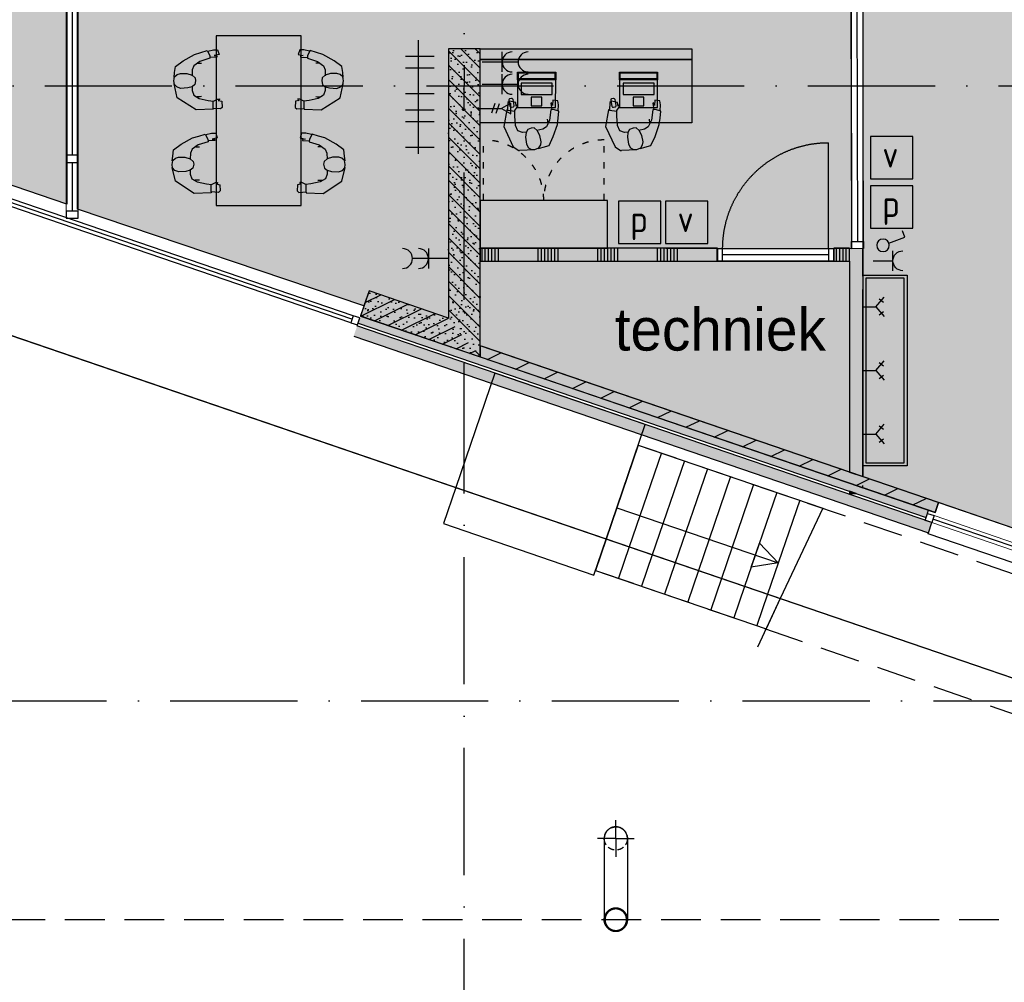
# Model space of a CAD drawing. Header units: millimetres. Extents: x 20872 to 297961, y -293704 to 213007.
# Tile 106 of 256: x 149364 to 158654, y -137458 to -128376. Entities that reach past the tile are written whole.
import ezdxf
from ezdxf.xclip import XClip

# ---------------------------------------------------------------- set-up
doc = ezdxf.new("R2010")
doc.units = ezdxf.units.MM
doc.header["$LTSCALE"] = 100
doc.header["$XCLIPFRAME"] = 2
for name, pattern in [('ACAD_ISO03W100', [30, 12, -18]), ('ACAD_ISO10W100', [18, 12, -3, 0, -3]), ('HIDDEN2', [0.1875, 0.125, -0.0625])]:
    doc.linetypes.add(name, pattern=pattern)
doc.layers.get('Defpoints').update_dxf_attribs({"color": 181})
for name, color, linetype in [('A--L$7--_stramien', 1, 'Continuous'), ('A--L20--_bovenbouw', 3, 'Continuous'), ('A--L28--_hoofddraagkonstrukties', 8, 'Continuous'), ('A--L30--_afbouw', 7, 'Continuous'), ('A--L61--_centrale elektrische insta', 7, 'Continuous'), ('A--L82--leerlingensets-02', 9, 'Continuous'), ('A--T$1A-afwerking', 8, 'Continuous'), ('A--T$7--_stramien', 7, 'Continuous'), ('BURO_lijnen_0.18', 1, 'Continuous'), ('HATCH', 8, 'Continuous'), ('plattegrondkleuren', 7, 'Continuous'), ('teksten', 7, 'Continuous'), ('WIDE', 8, 'Continuous'), ('XREFS', 9, 'Continuous')]:
    doc.layers.add(name, color=color, linetype=linetype)
doc.styles.add('JINX maatvoering', font='isocp.shx')
doc.styles.add('JINX standaard', font='isocp.shx')
doc.styles.add('MAAR_stempel', font='LTe50146.ttf')
doc.dimstyles.new('JINX maatvoering 1-100', dxfattribs={"dimscale": 100, "dimtxt": 2.5, "dimasz": 1, "dimexe": 125, "dimexo": 0, "dimtad": 1, "dimdec": 0, "dimzin": 12, "dimdsep": 46, "dimtxsty": 'JINX maatvoering', "dimblk": 'BURO_maatvoeringssymbool_01', "dimcen": 2, "dimse1": 1, "dimse2": 1, "dimclrd": 1, "dimclrt": 7, "dimadec": 0, "dimazin": 0, "dimtfac": 1, "dimtdec": 0, "dimtix": 1, "dimtofl": 0, "dimtmove": 0, "dimatfit": 3, "dimldrblk": 'DOT', "dimfxl": 1, "dimtolj": 1, "dimtzin": 0, "dimarcsym": 0})
pattern_1 = [(206.1143, (158035.78, 17068.71), (88.033, -179.5835), [])]

# ---------------------------------------------------------------- blocks, each defined once
blk = doc.blocks.new('BURO_onderaanzicht')
at = {"color": 7}
blk.add_line((-432, 0), (432, 0), dxfattribs=at)
blk = doc.blocks.new('AB2_D_DV_MV_maatvoeringssymbool_01')
at = {"color": 1}
for p, q in [((0, -2), (0, 2)), ((-2, 0), (2, 0))]:
    blk.add_line(p, q, dxfattribs=at)
blk.add_circle((0, 0), 0.4, dxfattribs=at)
blk = doc.blocks.new('*D273')
at = {"layer": 'A--T$7--_stramien', "color": 1, "lineweight": -2, "transparency": 16777216}
blk.add_line((153659.3, -2741.8), (164859.3, -2741.9), dxfattribs=at)
at = {"layer": 'Defpoints', "color": 0, "transparency": 16777216}
for p in [(153559.5, 21000), (164959.3, -0.9), (164959.3, -2741.9)]:
    blk.add_point(p, dxfattribs=at)
at = {"layer": 'A--T$7--_stramien', "color": 1, "lineweight": -2, "transparency": 16777216, "xscale": 100, "yscale": 100, "zscale": 100}
for p, rotation in [((153559.3, -2741.8), 179.999530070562), ((164959.3, -2741.9), 359.9995300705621)]:
    blk.add_blockref('AB2_D_DV_MV_maatvoeringssymbool_01', p, dxfattribs=dict(at, rotation=rotation))
at = {"layer": 'A--T$7--_stramien', "color": 7, "transparency": 16777216, "insert": (159259.3, -2554.4), "char_height": 250, "attachment_point": 5, "rotation": 359.99953, "style": 'JINX maatvoering'}
blk.add_mtext('\\A1;11400', dxfattribs=at)
blk = doc.blocks.new('_Dot')
at = {"color": 0, "linetype": 'ByBlock', "lineweight": -2}
blk.add_line((-0.5, 0), (-1, 0), dxfattribs=at)
at = {"color": 0, "linetype": 'ByBlock', "const_width": 0.5}
blk.add_lwpolyline([(-0.25, 0, 1), (0.25, 0, 1)], format="xyb", close=True, dxfattribs=at)
blk = doc.blocks.new('BURO_maatvoeringssymbool_01')
at = {"color": 1}
for p, q in [((0, -2), (0, 2)), ((-2, 0), (2, 0))]:
    blk.add_line(p, q, dxfattribs=at)
blk.add_circle((0, 0), 0.4, dxfattribs=at)
blk = doc.blocks.new('*U492')
at = {"color": 9}
blk.add_line((0, -85.9), (0, 85.9), dxfattribs=at)
blk = doc.blocks.new('*U491')
at = {"color": 9, "linetype": 'HIDDEN2', "ltscale": 5}
blk.add_blockref('*U492', (118425.9, 6586.7), dxfattribs=at)
for p, rotation in [((118340, 6500.8), 90), ((118425.9, 6414.8), 180)]:
    blk.add_blockref('*U492', p, dxfattribs=dict(at, rotation=rotation))
at = {"color": 0, "linetype": 'ByBlock', "lineweight": -2, "rotation": 269.9999999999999}
blk.add_blockref('*U492', (118511.9, 6500.8), dxfattribs=at)
blk = doc.blocks.new('*U411')
at = {"layer": 'HATCH'}
h = blk.add_hatch(dxfattribs=at)
h.set_pattern_fill('ANSI32', color=256, scale=0.5, style=0)
h.set_pattern_definition([(45, (0, -136.5), (-3.3676, 3.3676), []), (45, (2.245, -136.5), (-3.3676, 3.3676), [])])
edge = h.paths.add_edge_path(flags=0)
edge.add_arc((0, -136.5), 136.5, 0, 360)
edge = h.paths.add_edge_path(flags=0)
edge.add_arc((0, -136.5), 126.5, 0, 360)
at = {"color": 0, "linetype": 'ByBlock'}
for radius in [136.5, 126.5]:
    blk.add_circle((0, -136.5), radius, dxfattribs=at)
blk = doc.blocks.new('*U421')
at = {"layer": 'WIDE'}
blk.add_blockref('*U411', (0, 136.5), dxfattribs=at)
blk = doc.blocks.new('MBpro')
at = {"layer": 'plattegrondkleuren', "true_color": 0xb8b8b8}
h = blk.add_hatch(color=9, dxfattribs=at)
h.dxf.hatch_style = 1
h.paths.add_polyline_path([(172.2, 289), (161.8, 345.1), (-176.6, 282.8), (-166.3, 226.7)], flags=16)
h.paths.add_polyline_path([(152.1, 244.7), (171.2, 141), (-114.6, 88.4), (-133.7, 192.1)], flags=16)
h.paths.add_polyline_path([(181.4, 282.7), (228.5, 27), (-125.6, -38.2), (-172.7, 217.5)])
h.paths.add_polyline_path([(181.4, 282.7), (168.2, 354.3), (-185.9, 289.1), (-172.7, 217.5)])
edge = h.paths.add_edge_path()
edge.add_line((269, 119.5), (284.2, 119.5))
edge.add_arc((284.2, 106.7), 12.8, 0, 90, ccw=False)
edge.add_line((297.1, 106.7), (297.1, 51))
edge.add_arc((284.2, 51), 12.8, -90, 0, ccw=False)
edge.add_line((284.2, 38.2), (269, 38.2))
edge.add_arc((269, 51), 12.8, 180, 270, ccw=False)
edge.add_line((256.2, 51), (256.2, 106.7))
edge.add_arc((269, 106.7), 12.8, 90, 180, ccw=False)
at = {"layer": 'plattegrondkleuren', "true_color": 0x8f8f8f}
h = blk.add_hatch(color=252, dxfattribs=at)
h.dxf.hatch_style = 1
h.paths.add_polyline_path([(152.1, 244.7), (171.2, 141), (-114.6, 88.4), (-133.7, 192.1)])
h.paths.add_polyline_path([(172.2, 289), (161.8, 345.1), (-176.6, 282.8), (-166.3, 226.7)])
at = {"layer": 'A--L82--leerlingensets-02'}
for points in [[(181.4, 282.7), (168.2, 354.3), (-185.9, 289.1), (-172.7, 217.5)], [(172.2, 289), (161.8, 345.1), (-176.6, 282.8), (-166.3, 226.7)], [(181.4, 282.7), (228.5, 27), (-125.6, -38.2), (-172.7, 217.5)], [(152.1, 244.7), (171.2, 141), (-114.6, 88.4), (-133.7, 192.1)], [(82.9, 97.3), (97.5, 18), (0, 0), (-14.6, 79.3)]]:
    blk.add_lwpolyline(points, close=True, dxfattribs=at)
blk.add_lwpolyline([(269, 119.5), (284.2, 119.5, -0.414214), (297.1, 106.7), (297.1, 51, -0.414214), (284.2, 38.2), (269, 38.2, -0.414214), (256.2, 51), (256.2, 106.7, -0.414214)], format="xyb", close=True, dxfattribs=at)
blk = doc.blocks.new('sit')
at = {"linetype": 'Continuous'}
for p, q in [((-146.514, -13.7755), (-81.397, 6.2615)), ((-81.397, 6.2615), (-13.775, 26.2965)), ((-13.775, 26.2965), (13.775, -26.2965)), ((-6.26, 21.2885), (53.846, 36.3155)), ((53.846, 36.3155), (96.424, 36.3155)), ((96.424, 36.3155), (111.451, -13.7755)), ((-346.877, -139.0015), (-264.225, -78.8925)), ((-264.225, -78.8925), (-146.514, -13.7755)), ((-88.912, -86.4065), (-151.522, -131.4875)), ((16.279, -53.8475), (-88.912, -86.4065)), ((13.775, -26.2965), (16.279, -53.8475)), ((86.408, -41.3245), (16.279, -43.8295)), ((111.451, -13.7755), (58.857, -26.2965)), ((58.857, -26.2965), (86.408, -28.8015)), ((86.408, -28.8015), (86.408, -41.3245)), ((-359.397, -254.2095), (-354.389, -204.1185)), ((-354.389, -204.1185), (-346.877, -139.0015)), ((-169.053, -174.0635), (-171.561, -236.6765)), ((-151.522, -131.4875), (-169.053, -174.0635)), ((-111.451, -106.4425), (-74.2714, -106.4425)), ((-361.904, -291.7765), (-354.389, -249.2005)), ((-356.893, -326.8395), (-361.904, -291.7765)), ((-354.389, -249.2005), (-326.842, -224.1545)), ((-326.842, -224.1545), (-294.279, -214.1365)), ((-294.279, -214.1365), (-226.658, -214.1365)), ((-226.658, -214.1365), (-171.561, -231.6685)), ((-171.561, -231.6685), (-139.002, -259.2175)), ((-133.99, -289.2725), (-144.01, -329.3445)), ((-139.002, -259.2175), (-133.99, -289.2725)), ((-326.842, -467.0925), (-359.397, -321.8315)), ((-331.85, -354.3895), (-356.893, -326.8395)), ((-291.775, -369.4175), (-331.85, -354.3895)), ((-216.643, -364.4075), (-291.775, -369.4175)), ((-171.561, -351.8855), (-216.643, -364.4075)), ((-144.01, -329.3445), (-171.561, -351.8855)), ((-171.561, -351.8855), (-171.561, -391.9585)), ((-171.561, -391.9585), (-154.029, -442.0475)), ((-128.983, -594.8235), (-326.842, -467.0925)), ((-154.029, -442.0475), (-98.928, -474.6065)), ((-86.404, -457.0755), (-121.471, -457.0755)), ((-98.928, -474.6065), (-1.252, -494.6435)), ((-74.2714, -455.2649), (-86.404, -457.0755)), ((-1.252, -494.6435), (53.846, -502.1565)), ((48.838, -579.7965), (48.838, -502.1565)), ((53.846, -502.1565), (93.92, -482.1205)), ((93.92, -482.1205), (116.459, -479.6165)), ((116.459, -487.1295), (101.432, -494.6435)), ((101.432, -494.6435), (139.002, -504.6615)), ((116.459, -479.6165), (116.459, -487.1295)), ((139.002, -504.6615), (144.01, -569.7785)), ((48.838, -587.3095), (-128.983, -594.8235)), ((126.478, -584.8055), (48.838, -579.7965)), ((48.838, -582.3015), (48.838, -587.3095)), ((144.01, -569.7785), (126.478, -584.8055))]:
    blk.add_line(p, q, dxfattribs=at)
blk = doc.blocks.new('spreekkamer')
at = {"layer": 'plattegrondkleuren', "true_color": 0xf5f5f5}
h = blk.add_hatch(color=7, dxfattribs=at)
h.dxf.hatch_style = 1
h.paths.add_polyline_path([(0, 0), (0, 800), (1600, 800), (1600, 0)])
at = {"layer": 'A--L82--leerlingensets-02'}
blk.add_lwpolyline([(0, 0), (0, 800), (1600, 800), (1600, 0)], close=True, dxfattribs=at)
at = {"layer": 'A--L82--leerlingensets-02', "color": 1, "rotation": 90}
for p, xscale, yscale, zscale in [((949.8, 892), -0.9000000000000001, 0.9000000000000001, 0.9000000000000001), ((162.1, 873.9), -0.9000000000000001, 0.9000000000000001, 0.9000000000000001), ((162.1, -73.9), 0.9000000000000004, 0.9000000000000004, 0.9000000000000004), ((949.8, -92), 0.9000000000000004, 0.9000000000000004, 0.9000000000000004)]:
    blk.add_blockref('sit', p, dxfattribs=dict(at, xscale=xscale, yscale=yscale, zscale=zscale))
blk = doc.blocks.new('kast')
at = {"layer": 'plattegrondkleuren', "true_color": 0xf5f5f5}
h = blk.add_hatch(color=7, dxfattribs=at)
h.dxf.hatch_style = 1
h.paths.add_polyline_path([(1200, 0), (1200, 450), (0, 450), (0, 0)])
at = {"layer": 'A--L82--leerlingensets-02', "linetype": 'ACAD_ISO03W100', "ltscale": 0.05}
for p, q in [((30, 0), (30, -570)), ((1170, 0), (1170, -570))]:
    blk.add_line(p, q, dxfattribs=at)
at = {"layer": 'A--L82--leerlingensets-02'}
blk.add_lwpolyline([(1200, 0), (1200, 450), (0, 450), (0, 0)], close=True, dxfattribs=at)
at = {"layer": 'A--L82--leerlingensets-02', "linetype": 'ACAD_ISO03W100', "ltscale": 0.05}
for centre, start, end in [((30, 0), 270, 0), ((1170, 0), 180, 270)]:
    blk.add_arc(centre, 570, start, end, dxfattribs=at)
blk = doc.blocks.new('vuilnisbak')
at = {"layer": 'plattegrondkleuren', "true_color": 0xf5f5f5}
h = blk.add_hatch(color=7, dxfattribs=at)
h.dxf.hatch_style = 1
h.paths.add_polyline_path([(0, 0), (400, 0), (400, 400), (0, 400)])
at = {"layer": 'A--L82--leerlingensets-02'}
blk.add_lwpolyline([(0, 0), (400, 0), (400, 400), (0, 400)], close=True, dxfattribs=at)
at = {"layer": 'A--L82--leerlingensets-02', "style": 'JINX standaard'}
blk.add_text('v', height=250, dxfattribs=at).set_placement((112.3, 107.8))
blk = doc.blocks.new('papierbak')
at = {"layer": 'plattegrondkleuren', "true_color": 0xf5f5f5}
h = blk.add_hatch(color=7, dxfattribs=at)
h.dxf.hatch_style = 1
h.paths.add_polyline_path([(0, 0), (400, 0), (400, 400), (0, 400)])
at = {"layer": 'A--L82--leerlingensets-02'}
blk.add_lwpolyline([(0, 0), (400, 0), (400, 400), (0, 400)], close=True, dxfattribs=at)
at = {"layer": 'A--L82--leerlingensets-02', "style": 'JINX standaard'}
blk.add_text('p', height=250, dxfattribs=at).set_placement((111.3, 107.8))
blk = doc.blocks.new('dubbeldata')
at = {"layer": 'A--L61--_centrale elektrische insta', "color": 1}
for p, q in [((-168.2, 43.5), (-200.3, -47.2)), ((-126.3, 40.1), (-158.4, -50.7))]:
    blk.add_line(p, q, dxfattribs=at)
blk.add_lwpolyline([(-219.8, 0), (-306.4, 50), (-306.4, -50)], close=True, dxfattribs=at)
blk.add_lwpolyline([(0, 0), (-219.8, 0)], dxfattribs=at)
blk = doc.blocks.new('61_enkel_wandcontd_01_P02_DO')
at = {"color": 1}
for p, q in [((187.5, 93.7), (187.5, -93.8)), ((0, 0), (187.5, 0))]:
    blk.add_line(p, q, dxfattribs=at)
blk.add_arc((281.3, 0), 93.8, 90, 270, dxfattribs=at)
blk = doc.blocks.new('61_schakl_lichtp_01_P02_DO')
at = {"color": 1}
for p, q in [((23, 112.5), (86, 259.6)), ((86, 259.6), (145.7, 234.1))]:
    blk.add_line(p, q, dxfattribs=at)
blk.add_circle((0, 58.6), 58.6, dxfattribs=at)
blk = doc.blocks.new('61_dubbelcontd_01_P02_DO')
at = {"color": 1}
for p, q in [((188, -94), (188, 94)), ((0, 0), (188, 0)), ((150.4, 0), (338.4, 0))]:
    blk.add_line(p, q, dxfattribs=at)
for centre in [(282, 0), (432.4, 0)]:
    blk.add_arc(centre, 94, 90, 270, dxfattribs=at)
blk = doc.blocks.new('stramienlijnen_1')
at = {"layer": 'A--L$7--_stramien', "color": 1, "linetype": 'ACAD_ISO10W100', "lineweight": -3}
for p, q in [((153559.5, 96800), (153559.5, 21000)), ((130759.5, 21000), (164959.5, 21000)), ((153559.5, -4446.5), (153559.5, 21000)), ((138184.5, 15200), (169405.3, 15200))]:
    blk.add_line(p, q, dxfattribs=at)
at = {"layer": 'A--T$7--_stramien', "color": 7}
dim = blk.add_linear_dim(base=(164959.3, -2741.9), p1=(153559.5, 21000), p2=(164959.3, -0.9), angle=179.99953, dimstyle='JINX maatvoering 1-100', override={"dimtmove": 1}, dxfattribs=at)
dim.commit()
dim.dimension.update_dxf_attribs({"geometry": '*D273', "text_midpoint": (159259.3, -2554.4)})
blk = doc.blocks.new('begane grond bestaand leeg')
at = {"layer": 'A--L20--_bovenbouw', "linetype": 'Continuous', "lineweight": -3}
for points in [[(153409.5, 18809.9), (153709.5, 18443.1), (153709.5, 19345), (153709.5, 19470), (153709.5, 21350.1), (153409.5, 21350.1)], [(155947.6, 19345), (155947.6, 19470), (153709.5, 19470), (153709.5, 19345)], [(157194.4, 19345), (157225.6, 19407.5), (157194.4, 19470), (157047.6, 19470), (157047.6, 19345)], [(152581, 18829.1), (153709.5, 18443.1), (153409.5, 18809.9), (152661.9, 19065.6)], [(157256.9, 17229.5), (158003.4, 16974.1), (158035.8, 17068.7), (157319.4, 17313.8), (157194.4, 17356.6), (153741.9, 18537.6), (153709.5, 18548.7), (153709.5, 18443), (157194.4, 17250.9)], [(157319.4, 17208.1), (157319.4, 17229.5), (157256.9, 17229.5), (157194.4, 17250.9), (157194.4, 17250.9)], [(157258.5, 17154.9), (157194.4, 17176.9), (157194.4, 17154.9)]]:
    blk.add_hatch(color=60, dxfattribs=at).paths.add_polyline_path(points, flags=0)
h = blk.add_hatch(dxfattribs=at)
h.set_pattern_fill('PREFB', color=1, scale=5, angle=-90, style=0)
h.set_pattern_definition([(315, (153409.48, 21350.06), (67.8823, 67.8823), []), (287, (153409.484, 21350.055), (79.8276, -25.7875), [0, -81.6, -46.2, 0, -67.2]), (318, (153409.484, 21350.055), (81.1718, 18.4156), [0, -80.8, 0, -82.4, 0, -66.4]), (341, (153409.484, 21350.055), (67.263, 47.9116), [0, -80, 0, -480, -65.8])])
h.paths.add_polyline_path([(153709.5, 21350.1), (153409.5, 21350.1), (153409.5, 18809.9), (153709.5, 18443.1)], flags=0)
h = blk.add_hatch(dxfattribs=at)
h.set_pattern_fill('SWAND', color=1, scale=5, angle=180, style=0)
h.set_pattern_definition([(270, (157256.85, 19470), (562.5, -3e-12), []), (270, (157225.6, 19470), (562.5, -3e-12), []), (270, (157194.35, 19470), (562.5, -3e-12), []), (270, (157163.1, 19470), (562.5, -3e-12), []), (270, (157131.85, 19470), (562.5, -3e-12), []), (270, (157100.6, 19470), (562.5, -3e-12), []), (270, (157069.35, 19470), (562.5, -3e-12), [])])
h.paths.add_polyline_path([(157194.4, 19345), (157225.6, 19407.5), (157194.4, 19470), (157047.6, 19470), (157047.6, 19345)], flags=0)
h.paths.add_polyline_path([(155947.6, 19345), (155947.6, 19470), (153709.5, 19470), (153709.5, 19345)], flags=0)
for points in [[(157319.4, 19464), (157194.4, 19467), (157194.4, 19470), (157225.6, 19407.5), (157194.4, 19345), (157194.4, 17356.6), (157319.4, 17313.8), (157319.4, 19080.1), (157319, 19142.6), (157319.4, 19205.1)], [(152581, 18829.1), (152558.3, 18762.9), (157194.4, 17176.9), (157258.5, 17154.9), (157917.4, 16929.5), (157940, 16995.8), (157319.4, 17208.1), (157194.4, 17250.9)], [(152516.3, 18639.9), (157938.7, 16784.8), (157971, 16879.5), (152548.6, 18734.5)]]:
    blk.add_hatch(color=60, dxfattribs=at).paths.add_polyline_path(points)
h = blk.add_hatch(dxfattribs=at)
h.set_pattern_fill('PREFB', color=1, scale=5, angle=-18.88523, style=0)
h.set_pattern_definition([(26.115, (152581, 18829.1), (-42.256, 86.2), []), (358.115, (152580.996, 18829.1), (50.2374, 67.1837), [0, -81.6, -46.2, 0, -67.2]), (29.115, (152580.996, 18829.1), (8.849, 82.763), [0, -80.8, 0, -82.4, 0, -66.4]), (52.115, (152580.996, 18829.1), (-23.561, 79.15), [0, -80, 0, -480, -65.8])])
h.paths.add_polyline_path([(152581, 18829.1), (153709.5, 18443.1), (153409.5, 18809.9), (152661.9, 19065.6)], flags=0)
h = blk.add_hatch(dxfattribs=at)
h.set_pattern_fill('_U', color=1, scale=200, angle=206.11433, style=0, pattern_type=0)
h.set_pattern_definition(pattern_1)
h.paths.add_polyline_path([(158003.4, 16974.1), (158035.8, 17068.7), (153741.9, 18537.6), (153709.5, 18548.7), (153709.5, 18443)], flags=0)
at = {"layer": 'A--L20--_bovenbouw', "color": 3, "linetype": 'Continuous', "lineweight": -3}
for p, q in [((153409.5, 21350.1), (153409.5, 18809.9)), ((153709.5, 18443.1), (153709.5, 21350.1)), ((153409.5, 18809.9), (152661.9, 19065.6)), ((152581, 18829.1), (153709.5, 18443.1))]:
    blk.add_line(p, q, dxfattribs=at)
at = {"layer": 'A--L20--_bovenbouw', "color": 2, "linetype": 'Continuous', "lineweight": -3}
for p, q in [((155947.6, 19470), (153709.5, 19470)), ((153709.5, 19470), (153709.5, 19345)), ((155947.6, 19345), (155947.6, 19470)), ((157194.4, 19470), (157047.6, 19470)), ((157047.6, 19470), (157047.6, 19345)), ((157194.4, 19470), (157194.4, 19470)), ((157319.4, 19205.1), (157319.4, 19464)), ((153709.5, 19345), (155947.6, 19345)), ((157047.6, 19345), (157194.4, 19345)), ((157194.4, 19345), (157194.4, 17356.6)), ((157319.4, 17313.8), (157319.4, 19080.1)), ((157971, 16879.5), (152547.3, 18734.9)), ((152516, 18640), (157938.7, 16784.8)), ((153741.9, 18537.6), (153709.5, 18548.7)), ((153709.5, 18548.7), (153709.5, 18443)), ((158035.8, 17068.7), (153741.9, 18537.6)), ((153709.5, 18443), (158003.4, 16974.1)), ((157194.4, 17356.6), (157319.4, 17313.8)), ((157256.9, 17229.5), (157194.4, 17250.9)), ((157194.4, 17250.9), (157194.4, 17250.9)), ((157194.4, 17250.9), (157319.4, 17208.1)), ((157319.4, 17208.1), (157319.4, 17229.5)), ((157258.5, 17154.9), (157194.4, 17176.9)), ((157194.4, 17176.9), (157194.4, 17154.9)), ((157194.4, 17154.9), (157258.5, 17154.9)), ((158003.4, 16974.1), (158035.8, 17068.7)), ((157938.7, 16784.8), (157971, 16879.5))]:
    blk.add_line(p, q, dxfattribs=at)
at = {"layer": 'A--L20--_bovenbouw', "color": 1, "linetype": 'Continuous', "lineweight": -3}
for p, q in [((157940, 16995.8), (152581, 18829.1)), ((152558.3, 18762.9), (157917.4, 16929.5)), ((157917.4, 16929.5), (157940, 16995.8))]:
    blk.add_line(p, q, dxfattribs=at)
at = {"layer": 'A--L30--_afbouw', "color": 1, "linetype": 'Continuous', "lineweight": -3}
for p, q in [((156997.6, 19464.5), (156997.6, 20464.5)), ((158035.8, 17068.7), (158003.4, 16974.1)), ((163245.3, 15286.5), (158035.8, 17068.7)), ((158003.4, 16974.1), (157940, 16995.8)), ((163191.9, 15130.4), (157982.4, 16912.6)), ((157971, 16879.5), (157907.6, 16901.1)), ((157935.4, 16775.4), (157971, 16879.5)), ((163144.9, 14993.2), (157935.4, 16775.4))]:
    blk.add_line(p, q, dxfattribs=at)
at = {"layer": 'A--L30--_afbouw', "color": 2, "linetype": 'Continuous', "lineweight": -3}
for p, q in [((155997.6, 19464.5), (155947.6, 19464.5)), ((155947.6, 19464.5), (155947.6, 19350.5)), ((155997.6, 19350.5), (155997.6, 19464.5)), ((157047.6, 19464.5), (156997.6, 19464.5)), ((156997.6, 19464.5), (156997.6, 19350.5)), ((157047.6, 19350.5), (157047.6, 19464.5)), ((155947.6, 19350.5), (155997.6, 19350.5)), ((156997.6, 19350.5), (157047.6, 19350.5)), ((157907.6, 16901.1), (157930.3, 16967.4)), ((157930.3, 16967.4), (157993.7, 16945.7)), ((157993.7, 16945.7), (157971, 16879.5)), ((157971, 16879.5), (157907.6, 16901.1))]:
    blk.add_line(p, q, dxfattribs=at)
at = {"layer": 'A--L30--_afbouw', "color": 1, "linetype": 'Continuous', "lineweight": 18}
for p, q in [((156997.6, 19464.5), (155997.6, 19464.5)), ((156997.6, 19350.5), (155997.6, 19350.5)), ((163203.2, 15163.5), (157993.7, 16945.7)), ((163180.5, 15097.3), (157971, 16879.5))]:
    blk.add_line(p, q, dxfattribs=at)
at = {"layer": 'A--L30--_afbouw', "color": 1, "linetype": 'Continuous', "lineweight": -3, "extrusion": (0, 0, -1)}
blk.add_arc((-156997.6, 19464.5), 1000, 0, 90, dxfattribs=at)
at = {"layer": 'A--T$1A-afwerking'}
blk.add_line((152661.9, 19065.6), (152581, 18829.1), dxfattribs=at)
at = {"layer": 'BURO_lijnen_0.18'}
for p, q in [((154797, 16429), (155201.6, 17611.7)), ((155201.6, 17611.7), (154797, 16429)), ((155201.6, 17611.7), (154797, 16429)), ((155201.6, 17611.7), (156942, 17014.7)), ((155419.2, 17537.3), (155014.6, 16354.6)), ((155636.8, 17462.8), (155232.2, 16280.1)), ((155854.5, 17388.4), (155449.9, 16205.7)), ((156072.1, 17313.9), (155667.5, 16131.2)), ((156289.7, 17239.5), (155885.1, 16056.8)), ((156507.3, 17165), (156102.7, 15982.3)), ((156724.9, 17090.6), (156320.3, 15907.9)), ((156942, 17014.7), (156325.5, 15704.5)), ((156942.6, 17016.2), (156407.2, 15878.2)), ((154797, 16429), (156407.2, 15878.2))]:
    blk.add_line(p, q, dxfattribs=at)
at = {"layer": 'BURO_lijnen_0.18', "linetype": 'HIDDEN2', "ltscale": 30}
for p, q in [((155201.6, 17611.7), (162288.2, 15180.6)), ((154797, 16429), (160158.2, 14589.8))]:
    blk.add_line(p, q, dxfattribs=at)
at = {"layer": 'BURO_lijnen_0.18'}
blk.add_lwpolyline([(153362.7, 16870.7), (154782, 16385.1), (155267.5, 17804.4), (153848.3, 18289.9)], close=True, dxfattribs=at)
blk.add_lwpolyline([(154999.3, 17020.4), (156522.6, 16499.2), (156266.2, 16460.2), (156343.9, 16687.1), (156522.6, 16499.2)], dxfattribs=at)
at = {"layer": 'A--L30--_afbouw', "color": 1, "linetype": 'Continuous', "lineweight": -3, "extrusion": (3.69779e-32, 6.16298e-33, -1), "xscale": 1.157407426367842, "zscale": -1}
blk.add_blockref('BURO_onderaanzicht', (-156497.6, 19407.5, -500), dxfattribs=at)
at = {"layer": 'A--T$7--_stramien'}
blk.add_blockref('stramienlijnen_1', (0, 0), dxfattribs=at)
blk = doc.blocks.new('2016-02-04 100 begane grond bestaand')
at = {"layer": 'A--L20--_bovenbouw', "linetype": 'Continuous', "lineweight": -3}
h = blk.add_hatch(dxfattribs=at)
h.set_pattern_fill('GENERAL_DIAMONDS', color=1, scale=560, angle=161.11424, style=0, pattern_type=2)
h.set_pattern_definition([(221.11424, (164884.484, 14620.07), (46.02938, -52.738), []), (281.11424, (164884.484, 14620.07), (68.68713, 13.49361), [])])
h.paths.add_polyline_path([(164954.5, 14522.1), (164884.5, 14620.1), (163276.3, 15170.2), (163253.6, 15104)], flags=0)
h.paths.add_polyline_path([(157917.4, 16929.5), (157940, 16995.8), (152399.2, 18891.3), (152376.5, 18825)], flags=0)
h.paths.add_polyline_path([(150449, 19484.5), (150471.6, 19550.7), (148631.1, 20180.4), (148608.4, 20114.1)], flags=0)
h.paths.add_polyline_path([(146487.2, 20839.8), (146509.8, 20906), (145974.3, 21089.2), (145951.7, 21023)], flags=0)
h.paths.add_polyline_path([(143801.2, 21758.7), (143823.9, 21824.9), (130834.5, 26268.5), (130764.5, 26218.5)], flags=0)
for points in [[(152399.2, 18891.3), (152376.5, 18825), (157194.4, 17176.9), (157258.5, 17154.9), (157917.4, 16929.5), (157940, 16995.8), (157319.4, 17208.1), (157194.4, 17250.9)], [(152271, 18723.7), (157938.7, 16784.8), (157971, 16879.5), (152303.4, 18818.4)], [(157256.9, 17229.5), (158003.4, 16974.1), (158035.8, 17068.7), (157319.4, 17313.8), (157194.4, 17356.6), (153741.9, 18537.6), (153709.5, 18548.7), (153709.5, 18443), (157194.4, 17250.9)]]:
    blk.add_hatch(color=60, dxfattribs=at).paths.add_polyline_path(points, flags=0)
h = blk.add_hatch(dxfattribs=at)
h.set_pattern_fill('_U', color=1, scale=200, angle=206.11433, style=0, pattern_type=0)
h.set_pattern_definition(pattern_1)
h.paths.add_polyline_path([(158003.4, 16974.1), (158035.8, 17068.7), (153741.9, 18537.6), (153709.5, 18548.7), (153709.5, 18443)], flags=0)
blk.add_circle((154989.5, 13133.5), 109.5)
at = {"layer": 'A--L20--_bovenbouw', "color": 1, "linetype": 'Continuous', "lineweight": -3}
for p, q in [((157940, 16995.8), (152399.2, 18891.3)), ((152376.5, 18825), (157917.4, 16929.5))]:
    blk.add_line(p, q, dxfattribs=at)
at = {"layer": 'A--L20--_bovenbouw', "color": 2, "linetype": 'Continuous', "lineweight": -3}
for p, q in [((157971, 16879.5), (152303.4, 18818.4)), ((152271, 18723.7), (157938.7, 16784.8)), ((158035.8, 17068.7), (153741.9, 18537.6)), ((153709.5, 18443), (158003.4, 16974.1))]:
    blk.add_line(p, q, dxfattribs=at)
at = {"layer": 'A--L30--_afbouw', "color": 1, "linetype": 'Continuous', "lineweight": -3}
for p, q in [((163245.3, 15286.5), (158035.8, 17068.7)), ((163191.9, 15130.4), (157982.4, 16912.6)), ((163144.9, 14993.2), (157935.4, 16775.4))]:
    blk.add_line(p, q, dxfattribs=at)
at = {"layer": 'A--L30--_afbouw', "color": 1, "linetype": 'Continuous', "lineweight": 18}
for p, q in [((163203.2, 15163.5), (157993.7, 16945.7)), ((163180.5, 15097.3), (157971, 16879.5))]:
    blk.add_line(p, q, dxfattribs=at)
at = {"layer": 'BURO_lijnen_0.18'}
for p, q in [((154797, 16429), (155201.6, 17611.7)), ((155201.6, 17611.7), (154797, 16429)), ((155201.6, 17611.7), (154797, 16429)), ((155419.2, 17537.3), (155014.6, 16354.6)), ((155636.8, 17462.8), (155232.2, 16280.1)), ((155854.5, 17388.4), (155449.9, 16205.7)), ((156072.1, 17313.9), (155667.5, 16131.2)), ((156289.7, 17239.5), (155885.1, 16056.8)), ((156507.3, 17165), (156102.7, 15982.3)), ((156724.9, 17090.6), (156320.3, 15907.9)), ((156942, 17014.7), (156325.5, 15704.5)), ((156942.6, 17016.2), (156407.2, 15878.2)), ((154797, 16429), (156407.2, 15878.2)), ((154879.9, 13899.9), (154879.9, 13133.5)), ((155099, 13900.1), (155099.6, 13133.5))]:
    blk.add_line(p, q, dxfattribs=at)
at = {"layer": 'BURO_lijnen_0.18', "linetype": 'HIDDEN2', "ltscale": 30}
for p, q in [((155201.6, 17611.7), (162288.2, 15180.6)), ((154797, 16429), (160158.2, 14589.8))]:
    blk.add_line(p, q, dxfattribs=at)
at = {"layer": 'BURO_lijnen_0.18'}
blk.add_lwpolyline([(153362.7, 16870.7), (154782, 16385.1), (155267.5, 17804.4), (153848.3, 18289.9)], close=True, dxfattribs=at)
blk.add_lwpolyline([(154999.3, 17020.4), (156522.6, 16499.2), (156266.2, 16460.2), (156343.9, 16687.1), (156522.6, 16499.2)], dxfattribs=at)
at = {"layer": 'BURO_lijnen_0.18', "linetype": 'HIDDEN2', "ltscale": 30}
blk.add_lwpolyline([(146416.6, 13135), (163714.5, 13135), (163714.5, 1245), (146416.6, 1245)], close=True, dxfattribs=at)
at = {"layer": 'BURO_lijnen_0.18', "color": 9, "linetype": 'HIDDEN2', "ltscale": 5}
blk.add_circle((154989.5, 13900), 109.5, dxfattribs=at)
at = {"layer": 'BURO_lijnen_0.18'}
for start, end in [(7.4468, 187.4468), (0.15812, 180.15812)]:
    blk.add_arc((154989.5, 13900), 109.5, start, end, dxfattribs=at)
blk.add_blockref('*U491', (36563.6, 7399.2))
at = {"layer": 'A--L$7--_stramien'}
blk.add_blockref('stramienlijnen_1', (0, 0), dxfattribs=at)
at = {"layer": 'A--L28--_hoofddraagkonstrukties', "xscale": -0.802564, "yscale": 0.802564, "zscale": 0.802564, "rotation": 336.8166854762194}
blk.add_blockref('*U421', (154989.5, 13133.5), dxfattribs=at)

msp = doc.modelspace()

# ---------------------------------------------------------------- hatches: boundary and pattern name
at = {"layer": 'plattegrondkleuren', "true_color": 0xcddee4}
h = msp.add_hatch(color=254, dxfattribs=at)
h.dxf.hatch_style = 1
h.paths.add_polyline_path([(140209.9, -126833.4), (140209.9, -120262.5), (144108.5, -120262.5), (144108.5, -121800), (147408.5, -121800), (147408.5, -108971), (144208.5, -108971), (144208.5, -89400), (147408.5, -89400), (147408.5, -75070), (146248.5, -75070), (146248.5, -72695), (147408.5, -72695), (147408.5, -70950), (146242.9, -70950), (146248.4, -68575), (147408.4, -68575), (147408.4, -63900.7), (149808.4, -63900.7), (149808.4, -68575), (150968.4, -68575), (150973.9, -70951.6), (149808.4, -70950), (149808.4, -86250), (150968.4, -86251), (150968.4, -88625), (149808.4, -88625), (149808.4, -104575), (153683.5, -104575), (153683.5, -110225), (149808.4, -110225), (149808.4, -130117.1)])
at = {"layer": 'plattegrondkleuren', "true_color": 0xb3ffd9}
h = msp.add_hatch(color=121, dxfattribs=at)
h.dxf.hatch_style = 1
h.paths.add_polyline_path([(149908.4, -130162), (149908.4, -120075), (160565, -120075), (160553, -126168), (157206.4, -126161), (157211.4, -130536), (153708.5, -130530), (153708.5, -128649.9), (153408.5, -128649.9), (153408.5, -131190.1), (152660.9, -130934.4), (152612.4, -131076.3)])
h = msp.add_hatch(color=121, dxfattribs=at)
h.dxf.hatch_style = 1
h.paths.add_polyline_path([(164583.5, -126282), (157318.4, -126282), (157318.4, -132686.2), (164582.7, -135171.3)])
at = {"layer": 'plattegrondkleuren', "true_color": 0xf5f5f5}
h = msp.add_hatch(color=7, dxfattribs=at)
h.dxf.hatch_style = 1
h.paths.add_polyline_path([(155706.5, -129347.5), (153708.5, -129347.5), (153708.5, -128749.9), (155706.5, -128749.9)])
at = {"layer": 'plattegrondkleuren', "true_color": 0xbdeeff}
h = msp.add_hatch(color=254, dxfattribs=at)
h.dxf.hatch_style = 1
h.paths.add_polyline_path([(153708.5, -130655), (157193.4, -130655), (157193.4, -132643.4), (153708.5, -131451.3)])

# ---------------------------------------------------------------- linework, layer by layer
at = {"color": 1}
for points in [[(152487.5, -131234.3), (131111.6, -123921.8)], [(152498.8, -131201.2), (131122.9, -123888.7)], [(152510.2, -131168.1), (131134.2, -123855.6)]]:
    msp.add_lwpolyline(points, dxfattribs=at)
msp.add_lwpolyline([(152660.9, -130934.4), (152580, -131170.9), (153708.5, -131556.9), (153708.5, -128649.9), (153408.5, -128649.9), (153408.5, -131190.1)], close=True)
for points in [[(157318.3, -130785), (157738.3, -130785), (157738.3, -132585), (157318.4, -132585)], [(157348.4, -132555), (157708.4, -132555), (157708.3, -130815), (157348.3, -130815), (157348.4, -132555)], [(157443.4, -131085), (157521.3, -130993.2)], [(157318.3, -131085), (157443.4, -131085), (157521.3, -131176.9)], [(157474.3, -131008.8), (157515, -131040.1)], [(152510.2, -131168.1), (152487.5, -131234.3), (152550.9, -131256), (152573.5, -131189.8), (152510.2, -131168.1)], [(157474.3, -131161.2), (157515, -131129.9)], [(157443.4, -131685), (157521.3, -131593.2)], [(157474.3, -131608.8), (157515, -131640.1)], [(157318.3, -131685), (157443.4, -131685), (157521.3, -131776.9)], [(157474.3, -131761.2), (157515, -131729.9)], [(157443.4, -132285), (157521.3, -132193.2)], [(157318.4, -132285), (157443.4, -132285), (157521.3, -132376.9)], [(157474.3, -132208.8), (157515, -132240.1)], [(157474.3, -132361.2), (157515, -132329.9)]]:
    msp.add_lwpolyline(points)
at = {"layer": 'A--L30--_afbouw', "color": 1, "linetype": 'Continuous', "lineweight": 18}
for p, q in [((157199.7, -126342.3), (157211.2, -130469.2)), ((157313.7, -126342), (157325.2, -130468.8)), ((149801.4, -128222), (149801.4, -129655)), ((149915.4, -128222), (149915.4, -129655)), ((149801.4, -129722), (149801.4, -130182)), ((149915.4, -129722), (149915.4, -130182))]:
    msp.add_line(p, q, dxfattribs=at)
at = {"layer": 'A--L30--_afbouw', "color": 1, "linetype": 'Continuous', "lineweight": -3}
for p, q in [((157256.7, -126342.2), (157268.2, -130469)), ((149858.4, -128222), (149858.4, -129655)), ((149858.4, -129722), (149858.4, -130182))]:
    msp.add_line(p, q, dxfattribs=at)
at = {"layer": 'A--L30--_afbouw', "color": 2, "linetype": 'Continuous', "lineweight": -3}
for p, q in [((149801.4, -129655), (149801.4, -129722)), ((149915.4, -129655), (149801.4, -129655)), ((149915.4, -129722), (149915.4, -129655)), ((149801.4, -129722), (149915.4, -129722)), ((149801.4, -130182), (149801.4, -130249)), ((149915.4, -130182), (149801.4, -130182)), ((149801.4, -130249), (149915.4, -130249)), ((149915.4, -130249), (149915.4, -130182)), ((157211.2, -130469.2), (157325.2, -130468.8)), ((157211.4, -130536.2), (157211.2, -130469.2)), ((157325.2, -130468.8), (157325.3, -130535.8)), ((157325.3, -130535.8), (157211.4, -130536.2))]:
    msp.add_line(p, q, dxfattribs=at)
at = {"layer": 'A--L82--leerlingensets-02'}
for p, q in [((153126.2, -129135.2), (153126.2, -128568.3)), ((153276, -128723.6), (153003.1, -128723.6)), ((153276, -128833.3), (153003.1, -128833.3)), ((153276, -129074.2), (153003.1, -129074.2)), ((153126.2, -129641.1), (153126.2, -129074.2)), ((154394.9, -129135.6), (154392.3, -129184.2)), ((154441.7, -129140.8), (154394.9, -129135.6)), ((154448.6, -129178.5), (154441.7, -129140.8)), ((155356.9, -129135.6), (155354.3, -129184.2)), ((155403.7, -129140.8), (155356.9, -129135.6)), ((155410.6, -129178.5), (155403.7, -129140.8)), ((153276, -129229.4), (153003.1, -129229.4)), ((153958.9, -129226.8), (153930.3, -129384.4)), ((153963.4, -129227.5), (153958.9, -129226.8)), ((153970.7, -129157.9), (153965.6, -129227.8)), ((153965.6, -129227.8), (154034.8, -129237.3)), ((153986.3, -129144.1), (153970.7, -129157.9)), ((154043.7, -129156.6), (153986.3, -129144.1)), ((154035.3, -129282.9), (154035.4, -129232.9)), ((154035.4, -129232.9), (154058.2, -129199.6)), ((154048, -129191.4), (154043.7, -129156.6)), ((154056.6, -129178.9), (154048, -129191.4)), ((154063.2, -129179.8), (154056.6, -129178.9)), ((154058.2, -129199.6), (154063.2, -129179.8)), ((154374.8, -129226.3), (154363, -129324.7)), ((154385.6, -129160.2), (154374.6, -129162.2)), ((154374.6, -129162.2), (154383.7, -129224.7)), ((154399.6, -129224.1), (154374.8, -129226.3)), ((154392.3, -129184.2), (154385.6, -129160.2)), ((154450.6, -129240), (154399.6, -129224.1)), ((154445, -129234.1), (154448.6, -129178.5)), ((154920.9, -129226.8), (154892.3, -129384.4)), ((154925.4, -129227.5), (154920.9, -129226.8)), ((154932.7, -129157.9), (154927.6, -129227.8)), ((154927.6, -129227.8), (154996.8, -129237.3)), ((154948.3, -129144.1), (154932.7, -129157.9)), ((155005.7, -129156.6), (154948.3, -129144.1)), ((154997.3, -129282.9), (154997.4, -129232.9)), ((154997.4, -129232.9), (155020.2, -129199.6)), ((155010, -129191.4), (155005.7, -129156.6)), ((155018.6, -129178.9), (155010, -129191.4)), ((155025.2, -129179.8), (155018.6, -129178.9)), ((155020.2, -129199.6), (155025.2, -129179.8)), ((155336.8, -129226.3), (155325, -129324.7)), ((155347.6, -129160.2), (155336.6, -129162.2)), ((155336.6, -129162.2), (155345.7, -129224.7)), ((155361.6, -129224.1), (155336.8, -129226.3)), ((155354.3, -129184.2), (155347.6, -129160.2)), ((155412.6, -129240), (155361.6, -129224.1)), ((155407, -129234.1), (155410.6, -129178.5)), ((154041.2, -129372.5), (154035.3, -129282.9)), ((154363, -129324.7), (154333.3, -129387.5)), ((154348.9, -129347.9), (154342.9, -129315)), ((154436.7, -129364), (154443.9, -129303.1)), ((154443.9, -129303.1), (154450.6, -129240)), ((155003.2, -129372.5), (154997.3, -129282.9)), ((155325, -129324.7), (155295.3, -129387.5)), ((155310.9, -129347.9), (155304.9, -129315)), ((155398.7, -129364), (155405.9, -129303.1)), ((155405.9, -129303.1), (155412.6, -129240)), ((153276, -129339.2), (153003.1, -129339.2)), ((153930.3, -129384.4), (154019.8, -129576.6)), ((154063.4, -129425.6), (154041.2, -129372.5)), ((154156.9, -129412.9), (154141.4, -129440.9)), ((154190.7, -129397.5), (154156.9, -129412.9)), ((154218.2, -129397.1), (154190.7, -129397.5)), ((154247.8, -129421.4), (154218.2, -129397.1)), ((154298.4, -129409.9), (154243.4, -129422.3)), ((154333.3, -129387.5), (154298.4, -129409.9)), ((154398.1, -129478.7), (154436.7, -129364)), ((154892.3, -129384.4), (154981.8, -129576.6)), ((155025.4, -129425.6), (155003.2, -129372.5)), ((155118.9, -129412.9), (155103.4, -129440.9)), ((155152.7, -129397.5), (155118.9, -129412.9)), ((155180.2, -129397.1), (155152.7, -129397.5)), ((155209.8, -129421.4), (155180.2, -129397.1)), ((155260.4, -129409.9), (155205.4, -129422.3)), ((155295.3, -129387.5), (155260.4, -129409.9)), ((155360.1, -129478.7), (155398.7, -129364)), ((154109.1, -129439.5), (154063.4, -129425.6)), ((154145.1, -129438.1), (154109.1, -129439.5)), ((154141.4, -129440.9), (154137.6, -129482.8)), ((154137.6, -129482.8), (154145.3, -129550.2)), ((154272.3, -129467.4), (154247.8, -129421.4)), ((154283.2, -129527.2), (154272.3, -129467.4)), ((154358.2, -129561.6), (154398.1, -129478.7)), ((155071.1, -129439.5), (155025.4, -129425.6)), ((155107.1, -129438.1), (155071.1, -129439.5)), ((155103.4, -129440.9), (155099.6, -129482.8)), ((155099.6, -129482.8), (155107.3, -129550.2)), ((155234.3, -129467.4), (155209.8, -129421.4)), ((155245.2, -129527.2), (155234.3, -129467.4)), ((155320.2, -129561.6), (155360.1, -129478.7)), ((153276, -129580.1), (153003.1, -129580.1)), ((154019.8, -129576.6), (154072.2, -129609.2)), ((154145.3, -129550.2), (154165.1, -129583.2)), ((154196.2, -129602.7), (154151, -129606.4)), ((154165.1, -129583.2), (154193.6, -129600.9)), ((154193.6, -129600.9), (154225.4, -129599.7)), ((154225.4, -129599.7), (154261.9, -129586.1)), ((154258.3, -129591.4), (154301.8, -129578.8)), ((154261.9, -129586.1), (154279.6, -129557.7)), ((154279.6, -129557.7), (154283.2, -129527.2)), ((154301.8, -129578.8), (154358.2, -129561.6)), ((154981.8, -129576.6), (155034.2, -129609.2)), ((155107.3, -129550.2), (155127.1, -129583.2)), ((155158.2, -129602.7), (155113, -129606.4)), ((155127.1, -129583.2), (155155.6, -129600.9)), ((155155.6, -129600.9), (155187.4, -129599.7)), ((155187.4, -129599.7), (155223.9, -129586.1)), ((155220.3, -129591.4), (155263.8, -129578.8)), ((155223.9, -129586.1), (155241.6, -129557.7)), ((155241.6, -129557.7), (155245.2, -129527.2)), ((155263.8, -129578.8), (155320.2, -129561.6)), ((154151, -129606.4), (154079.8, -129611.1)), ((155113, -129606.4), (155041.8, -129611.1))]:
    msp.add_line(p, q, dxfattribs=at)
for points in [[(153708.5, -128649.9), (155706.5, -128649.9), (155706.5, -128749.9), (153708.5, -128749.9)], [(155706.5, -129347.5), (153708.5, -129347.5), (153708.5, -128749.9), (155706.5, -128749.9)]]:
    msp.add_lwpolyline(points, close=True, dxfattribs=at)
for centre in [(154079, -129598.3), (155041, -129598.3)]:
    msp.add_arc(centre, 12.8, 238.08153, 273.78589, dxfattribs=at)
at = {"layer": 'Defpoints'}
for points in [[(116766.1, -67737.2), (116766.1, -34317.2), (179860.1, -34317.2), (179860.1, -136557.5), (164490.5, -136557.5), (116766.1, -120231)], [(116766.1, -120231), (164490.5, -136557.5), (179860.1, -136557.5), (179860.1, -161697.2), (20872.1, -161697.2), (20872.1, -67737.2), (116766.1, -67737.2)], [(149908.4, -130162), (149908.4, -120075), (160565, -120075), (160553, -126168), (157206.4, -126161), (157211.4, -130536), (153708.5, -130530), (153708.5, -128649.9), (153408.5, -128649.9), (153408.5, -131190.1), (152660.9, -130934.4), (152612.4, -131076.3), (149908.4, -130162)], [(164583.5, -126282), (157318.4, -126282), (157318.4, -132686.2), (164582.7, -135171.3)], [(153708.5, -130655), (157193.4, -130655), (157193.4, -132643.4), (153708.5, -131451.3)]]:
    msp.add_lwpolyline(points, close=True, dxfattribs=at)
msp.add_lwpolyline([(149808.4, -88625), (149808.4, -104575), (153683.5, -104575), (153683.5, -110225), (149808.4, -110225), (149808.4, -130117.1), (140209.9, -126833.4), (140209.9, -120262.5), (144108.5, -120262.5), (144108.5, -121800), (147408.5, -121800), (147408.5, -108971), (144208.5, -108971), (144208.5, -89400)], dxfattribs=at)

# ---------------------------------------------------------------- block references
at = {"xscale": -1}
for name, p, rotation in [('spreekkamer', (152018.5, -128529.2), 90), ('MBpro', (154290.3, -129188), 10.36652805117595), ('MBpro', (155252.3, -129188), 10.36652805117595)]:
    msp.add_blockref(name, p, dxfattribs=dict(at, rotation=rotation))
at = {"rotation": 180}
for name, p in [('dubbeldata', (153691, -129213)), ('kast', (154908.5, -130080))]:
    msp.add_blockref(name, p, dxfattribs=at)
at = {"layer": 'A--L61--_centrale elektrische insta', "color": 7, "linetype": 'Continuous', "lineweight": -3}
for p in [(153728, -128774), (153728, -128985)]:
    msp.add_blockref('61_dubbelcontd_01_P02_DO', p, dxfattribs=at)
at = {"layer": 'A--L61--_centrale elektrische insta', "color": 7, "linetype": 'Continuous', "lineweight": -3, "extrusion": (0, 0, -1), "zscale": -1}
for name, p, rotation in [('61_schakl_lichtp_01_P02_DO', (-157451.6, -130501.2), 92.71342525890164), ('61_enkel_wandcontd_01_P02_DO', (-157416, -130650), 180)]:
    msp.add_blockref(name, p, dxfattribs=dict(at, rotation=rotation))
at = {"layer": 'A--L61--_centrale elektrische insta', "color": 7, "linetype": 'Continuous', "lineweight": -3, "rotation": 180}
msp.add_blockref('61_dubbelcontd_01_P02_DO', (153408.5, -130629.1), dxfattribs=at)
at = {"layer": 'A--L82--leerlingensets-02'}
for name, p in [('vuilnisbak', (157390.7, -129878.2)), ('papierbak', (157391, -130344)), ('papierbak', (155013.3, -130487.8)), ('vuilnisbak', (155458, -130487))]:
    msp.add_blockref(name, p, dxfattribs=at)
at = {"layer": 'XREFS', "color": 71, "true_color": 0xc9f18e}
ref = msp.add_blockref('begane grond bestaand leeg', (-1, -150000.4), dxfattribs=at)
XClip(ref).set_block_clipping_path([(116767.076214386, 82263.1420219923), (116767.076214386, 115683.1420219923), (179861.076214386, 115683.1420219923), (179861.076214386, 13442.9004429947), (164491.5066313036, 13442.9004429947), (116767.076214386, 29769.3836009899)])
at = {"layer": 'XREFS'}
ref = msp.add_blockref('2016-02-04 100 begane grond bestaand', (-1, -150000.4), dxfattribs=at)
XClip(ref).set_block_clipping_path([(116767.0762143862, 29769.3836009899), (164491.5066313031, 13442.9004429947), (179861.076214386, 13442.9004429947), (179861.076214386, -11696.8579780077), (20873.0762143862, -11696.8579780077), (20873.0762143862, 82263.1420219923), (116767.0762143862, 82263.1420219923)])

# ---------------------------------------------------------------- texts
at = {"layer": 'teksten', "color": 251, "linetype": 'ACAD_ISO03W100', "ltscale": 0.1, "true_color": 0x4d4d4d, "style": 'MAAR_stempel'}
msp.add_text('techniek', height=400, dxfattribs=at).set_placement((154978, -131497.7))

doc.saveas('drawing.dxf')
